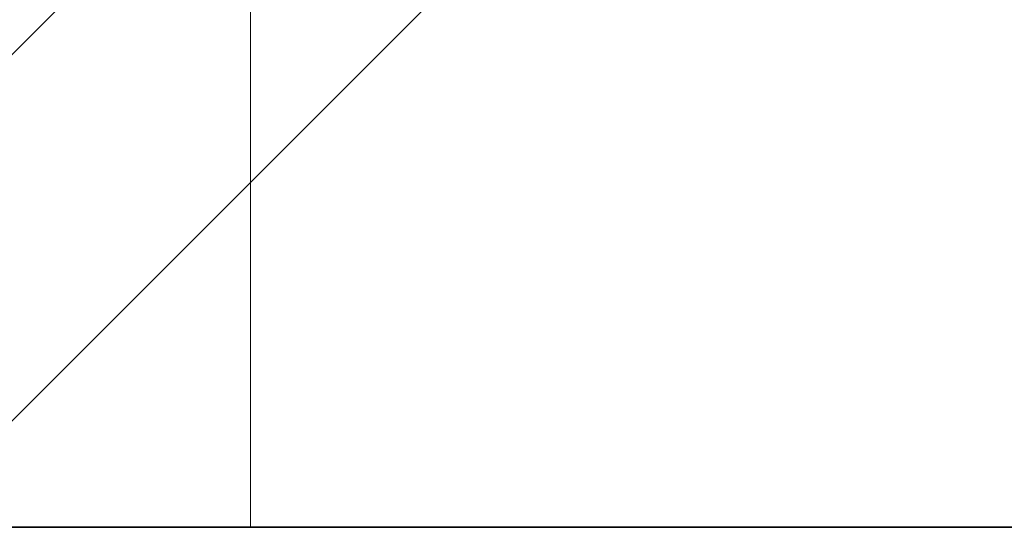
# Model space of a CAD drawing. Extents: x -297 to 573, y -46 to 548.
# Tile 96 of 188: x 71.04 to 76.45, y 312.18 to 314.97. Entities that reach past the tile are written whole.
import ezdxf

# ---------------------------------------------------------------- set-up
doc = ezdxf.new("R2010")
doc.units = 0
doc.layers.get('0').update_dxf_attribs({"lineweight": 35})
doc.layers.add('5_EG-BESTAND', color=7, linetype='Continuous', lineweight=25)
doc.layers.add('5_EG-HLSE', color=7, linetype='Continuous', lineweight=25)
doc.layers.add('H_Ruecklauf', color=5, linetype='Continuous', lineweight=35, true_color=0x0000ff)
doc.layers.add('H_Vorlauf', color=1, linetype='Continuous', lineweight=35, true_color=0xff0000)

# ---------------------------------------------------------------- blocks, each defined once
blk = doc.blocks.new('Referenz-A07ALD4Q1N', base_point=(-101.907, -12.8362))
at = {"layer": '5_EG-BESTAND', "color": 0, "lineweight": 35}
blk.add_line((-30.1853, 312.1798), (78.2748, 312.1773), dxfattribs=at)
at = {"layer": '5_EG-HLSE', "color": 0, "lineweight": 13}
for p, q in [((72.3057, 312.1798), (72.3057, 322.0998)), ((120.8457, 312.1798), (72.3057, 312.1798))]:
    blk.add_line(p, q, dxfattribs=at)
blk = doc.blocks.new('Steigleitung Heizung-A07ALD7M1N', base_point=(65.9109, 309.6945))
at = {"color": 0, "lineweight": -2}
blk.add_line((73.9707, 317.7543), (65.9109, 309.6945), dxfattribs=at)
blk = doc.blocks.new('Steigleitung Heizung-A07ALD7O1N', base_point=(65.9171, 307.6858))
at = {"color": 0, "lineweight": -2}
blk.add_line((73.9769, 315.7456), (65.9171, 307.6858), dxfattribs=at)

msp = doc.modelspace()

# ---------------------------------------------------------------- block references
at = {"color": 251, "lineweight": 25, "ltscale": 0.25, "true_color": 0x585858}
msp.add_blockref('Referenz-A07ALD4Q1N', (-101.907, -12.8362), dxfattribs=at)
at = {"layer": 'H_Ruecklauf', "ltscale": 0.35}
msp.add_blockref('Steigleitung Heizung-A07ALD7O1N', (65.9171, 307.6858), dxfattribs=at)
at = {"layer": 'H_Vorlauf', "ltscale": 0.35}
msp.add_blockref('Steigleitung Heizung-A07ALD7M1N', (65.9109, 309.6945), dxfattribs=at)

doc.saveas('drawing.dxf')
